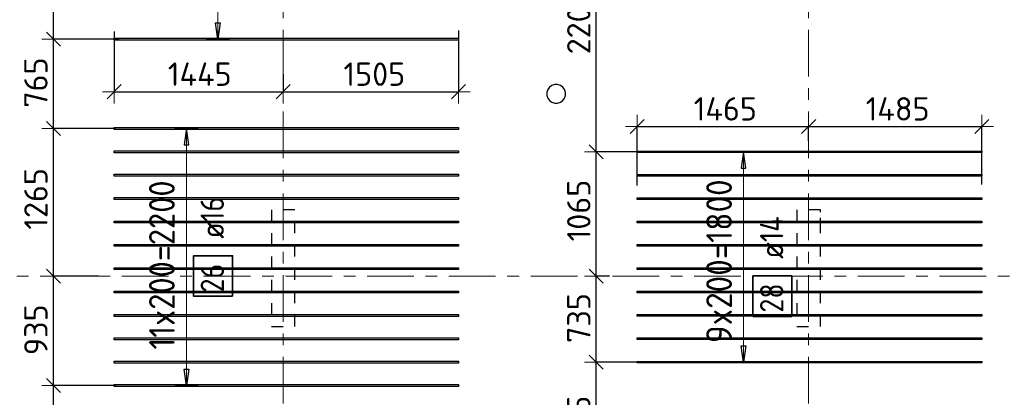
# Model space of a CAD drawing. Header units: metres. Extents: x -38 to 107, y -15 to 21.
# Tile 19 of 167: x 21.69 to 30.13, y 2.26 to 5.5. Entities that reach past the tile are written whole.
import ezdxf

# ---------------------------------------------------------------- set-up
doc = ezdxf.new("R2010")
doc.units = ezdxf.units.M
doc.header["$PDMODE"] = 65
for name, pattern in [('______11', [0.5, 0.4, -0.05, 0, -0.05]), ('______2', [0.0405, 0.03, -0.0105]), ('______5', [1.1, 0.8, -0.1, 0.1, -0.1])]:
    doc.linetypes.add(name, pattern=pattern)
for name, color, linetype, lineweight in [('XR$2$Осевая линия (1)', 7, '______5', 13), ('XR$4$Перекрытие (1)', 7, 'Continuous', 35), ('XR$4$Размерная линия (1)', 7, 'Continuous', 13)]:
    doc.layers.add(name, color=color, linetype=linetype, lineweight=lineweight)
doc.layers.add('XR$4$Арм.стержн.Доп. Арм верхн.зоны Х', color=7, linetype='Continuous', lineweight=35, true_color=0x8c8cff)
doc.layers.add('XR$6$Стена_ бетон несущ.', color=7, linetype='Continuous', lineweight=70, true_color=0xb4b496)
doc.styles.add('ISOCPEUR', font='txt')
doc.dimstyles.new('DIMSTYLE_3', dxfattribs={"dimtxt": 0.2, "dimasz": 0.2, "dimexe": 0, "dimexo": 0, "dimgap": 0.1, "dimtad": 2, "dimdec": 0, "dimlfac": 1000, "dimrnd": 5, "dimzin": 12, "dimdsep": 46, "dimtxsty": 'ISOCPEUR', "dimblk1": 'ALL_ML_STRICH', "dimblk2": 'ALL_ML_STRICH', "dimsah": 1, "dimcen": 0, "dimclrd": 7, "dimclre": 256, "dimclrt": 7, "dimadec": 0, "dimazin": 0, "dimtfac": 1, "dimtdec": 0, "dimtix": 1, "dimtmove": 2, "dimatfit": 3, "dimfxl": 0, "dimtzin": 0, "dimlwd": 0, "dimlwe": -3, "dimarcsym": 0})

# ---------------------------------------------------------------- blocks, each defined once
blk = doc.blocks.new('ALL_ML_STRICH')
at = {"color": 0, "linetype": 'ByBlock', "lineweight": -2}
for p, q in [((0, -0.5), (0, 0.5)), ((-1, 0), (0.5, 0)), ((-0.3, -0.3), (0.3, 0.3))]:
    blk.add_line(p, q, dxfattribs=at)
blk = doc.blocks.new('*D279')
at = {"layer": 'DEFPOINTS', "color": 7, "linetype": 'Continuous', "lineweight": 13, "transparency": 33554687}
for p in [(22.5029, 5.4154), (23.95, 5.0505), (22.5029, 4.8802)]:
    blk.add_point(p, dxfattribs=at)
at = {"layer": 'XR$4$Размерная линия (1)', "color": 9, "linetype": 'Continuous', "lineweight": -2, "true_color": 0xc7c7c7, "transparency": 33554687}
for p, q in [((22.5029, 5.3954), (22.5029, 4.8802)), ((23.95, 5.0305), (23.95, 4.8802))]:
    blk.add_line(p, q, dxfattribs=at)
at = {"layer": 'XR$4$Размерная линия (1)', "color": 7, "linetype": 'Continuous', "lineweight": -2, "transparency": 33554687}
blk.add_line((22.5029, 4.8802), (23.95, 4.8802), dxfattribs=at)
at = {"layer": 'XR$4$Размерная линия (1)', "color": 7, "linetype": 'Continuous', "lineweight": 13, "transparency": 33554687, "xscale": 0.2, "yscale": 0.2, "zscale": 0.2, "rotation": 180}
blk.add_blockref('ALL_ML_STRICH', (22.5029, 4.8802), dxfattribs=at)
at = {"layer": 'XR$4$Размерная линия (1)', "color": 7, "linetype": 'Continuous', "lineweight": 13, "transparency": 33554687, "xscale": 0.2, "yscale": 0.2, "zscale": 0.2}
blk.add_blockref('ALL_ML_STRICH', (23.95, 4.8802), dxfattribs=at)
at = {"layer": 'XR$4$Размерная линия (1)', "color": 7, "linetype": 'Continuous', "lineweight": 13, "transparency": 33554687, "insert": (23.2364, 5.0302), "char_height": 0.2, "width": 0.8, "attachment_point": 5, "style": 'ISOCPEUR'}
blk.add_mtext('\\A1;{1445}', dxfattribs=at)
blk = doc.blocks.new('*D280')
at = {"layer": 'DEFPOINTS', "color": 7, "linetype": 'Continuous', "lineweight": 13, "transparency": 33554687}
for p in [(25.4529, 5.4236), (23.95, 5.0505), (23.95, 4.8802)]:
    blk.add_point(p, dxfattribs=at)
at = {"layer": 'XR$4$Размерная линия (1)', "color": 9, "linetype": 'Continuous', "lineweight": -2, "true_color": 0xc7c7c7, "transparency": 33554687}
for p, q in [((25.4529, 5.4036), (25.4529, 4.8802)), ((23.95, 5.0305), (23.95, 4.8802))]:
    blk.add_line(p, q, dxfattribs=at)
at = {"layer": 'XR$4$Размерная линия (1)', "color": 7, "linetype": 'Continuous', "lineweight": -2, "transparency": 33554687}
blk.add_line((23.95, 4.8802), (25.4529, 4.8802), dxfattribs=at)
at = {"layer": 'XR$4$Размерная линия (1)', "color": 7, "linetype": 'Continuous', "lineweight": 13, "transparency": 33554687, "xscale": 0.2, "yscale": 0.2, "zscale": 0.2, "rotation": 180}
blk.add_blockref('ALL_ML_STRICH', (23.95, 4.8802), dxfattribs=at)
at = {"layer": 'XR$4$Размерная линия (1)', "color": 7, "linetype": 'Continuous', "lineweight": 13, "transparency": 33554687, "xscale": 0.2, "yscale": 0.2, "zscale": 0.2}
blk.add_blockref('ALL_ML_STRICH', (25.4529, 4.8802), dxfattribs=at)
at = {"layer": 'XR$4$Размерная линия (1)', "color": 7, "linetype": 'Continuous', "lineweight": 13, "transparency": 33554687, "insert": (24.7314, 5.0302), "char_height": 0.2, "width": 0.8, "attachment_point": 5, "style": 'ISOCPEUR'}
blk.add_mtext('\\A1;{1505}', dxfattribs=at)
blk = doc.blocks.new('*D417')
at = {"layer": 'DEFPOINTS', "color": 7, "linetype": 'Continuous', "lineweight": 13, "transparency": 33554687}
for p in [(26.9829, 4.5829), (28.45, 4.4797), (26.9829, 4.058)]:
    blk.add_point(p, dxfattribs=at)
at = {"layer": 'XR$4$Размерная линия (1)', "color": 9, "linetype": 'Continuous', "lineweight": -2, "true_color": 0xc7c7c7, "transparency": 33554687}
for p, q in [((26.9829, 4.078), (26.9829, 4.5829)), ((28.45, 4.4597), (28.45, 4.5829))]:
    blk.add_line(p, q, dxfattribs=at)
at = {"layer": 'XR$4$Размерная линия (1)', "color": 7, "linetype": 'Continuous', "lineweight": -2, "transparency": 33554687}
blk.add_line((26.9829, 4.5829), (28.45, 4.5829), dxfattribs=at)
at = {"layer": 'XR$4$Размерная линия (1)', "color": 7, "linetype": 'Continuous', "lineweight": 13, "transparency": 33554687, "xscale": 0.2, "yscale": 0.2, "zscale": 0.2, "rotation": 180}
blk.add_blockref('ALL_ML_STRICH', (26.9829, 4.5829), dxfattribs=at)
at = {"layer": 'XR$4$Размерная линия (1)', "color": 7, "linetype": 'Continuous', "lineweight": 13, "transparency": 33554687, "xscale": 0.2, "yscale": 0.2, "zscale": 0.2}
blk.add_blockref('ALL_ML_STRICH', (28.45, 4.5829), dxfattribs=at)
at = {"layer": 'XR$4$Размерная линия (1)', "color": 7, "linetype": 'Continuous', "lineweight": 13, "transparency": 33554687, "insert": (27.7364, 4.7329), "char_height": 0.2, "width": 0.8, "attachment_point": 5, "style": 'ISOCPEUR'}
blk.add_mtext('\\A1;{1465}', dxfattribs=at)
blk = doc.blocks.new('*D418')
at = {"layer": 'DEFPOINTS', "color": 7, "linetype": 'Continuous', "lineweight": 13, "transparency": 33554687}
for p in [(28.45, 4.5829), (28.45, 4.4797), (29.9329, 4.0661)]:
    blk.add_point(p, dxfattribs=at)
at = {"layer": 'XR$4$Размерная линия (1)', "color": 9, "linetype": 'Continuous', "lineweight": -2, "true_color": 0xc7c7c7, "transparency": 33554687}
for p, q in [((28.45, 4.4597), (28.45, 4.5829)), ((29.9329, 4.0861), (29.9329, 4.5829))]:
    blk.add_line(p, q, dxfattribs=at)
at = {"layer": 'XR$4$Размерная линия (1)', "color": 7, "linetype": 'Continuous', "lineweight": -2, "transparency": 33554687}
blk.add_line((28.45, 4.5829), (29.9329, 4.5829), dxfattribs=at)
at = {"layer": 'XR$4$Размерная линия (1)', "color": 7, "linetype": 'Continuous', "lineweight": 13, "transparency": 33554687, "xscale": 0.2, "yscale": 0.2, "zscale": 0.2, "rotation": 180}
blk.add_blockref('ALL_ML_STRICH', (28.45, 4.5829), dxfattribs=at)
at = {"layer": 'XR$4$Размерная линия (1)', "color": 7, "linetype": 'Continuous', "lineweight": 13, "transparency": 33554687, "xscale": 0.2, "yscale": 0.2, "zscale": 0.2}
blk.add_blockref('ALL_ML_STRICH', (29.9329, 4.5829), dxfattribs=at)
at = {"layer": 'XR$4$Размерная линия (1)', "color": 7, "linetype": 'Continuous', "lineweight": 13, "transparency": 33554687, "insert": (29.2114, 4.7329), "char_height": 0.2, "width": 0.8, "attachment_point": 5, "style": 'ISOCPEUR'}
blk.add_mtext('\\A1;{1485}', dxfattribs=at)
blk = doc.blocks.new('*D449')
at = {"layer": 'DEFPOINTS', "color": 7, "linetype": 'Continuous', "lineweight": 13, "transparency": 33554687}
for p in [(22.5345, 2.3652), (21.9837, 1.6001), (22.5317, 1.6001)]:
    blk.add_point(p, dxfattribs=at)
at = {"layer": 'XR$4$Размерная линия (1)', "color": 9, "linetype": 'Continuous', "lineweight": -2, "true_color": 0xc7c7c7, "transparency": 33554687}
for p, q in [((22.5145, 2.3652), (21.9837, 2.3652)), ((22.5117, 1.6001), (21.9837, 1.6001))]:
    blk.add_line(p, q, dxfattribs=at)
at = {"layer": 'XR$4$Размерная линия (1)', "color": 7, "linetype": 'Continuous', "lineweight": -2, "transparency": 33554687}
blk.add_line((21.9837, 1.6001), (21.9837, 2.3652), dxfattribs=at)
at = {"layer": 'XR$4$Размерная линия (1)', "color": 7, "linetype": 'Continuous', "lineweight": 13, "transparency": 33554687, "xscale": 0.2, "yscale": 0.2, "zscale": 0.2}
for p, rotation in [((21.9837, 2.3652), 90), ((21.9837, 1.6001), 270)]:
    blk.add_blockref('ALL_ML_STRICH', p, dxfattribs=dict(at, rotation=rotation))
at = {"layer": 'XR$4$Размерная линия (1)', "color": 7, "linetype": 'Continuous', "lineweight": 13, "transparency": 33554687, "insert": (21.8337, 1.9926), "char_height": 0.2, "width": 0.6, "attachment_point": 5, "rotation": 90, "style": 'ISOCPEUR'}
blk.add_mtext('\\A1;{765}', dxfattribs=at)
blk = doc.blocks.new('*D450')
at = {"layer": 'DEFPOINTS', "color": 7, "linetype": 'Continuous', "lineweight": 13, "transparency": 33554687}
for p in [(22.3907, 3.3), (21.9837, 2.3652), (22.5345, 2.3652)]:
    blk.add_point(p, dxfattribs=at)
at = {"layer": 'XR$4$Размерная линия (1)', "color": 9, "linetype": 'Continuous', "lineweight": -2, "true_color": 0xc7c7c7, "transparency": 33554687}
for p, q in [((22.3707, 3.3), (21.9837, 3.3)), ((22.5145, 2.3652), (21.9837, 2.3652))]:
    blk.add_line(p, q, dxfattribs=at)
at = {"layer": 'XR$4$Размерная линия (1)', "color": 7, "linetype": 'Continuous', "lineweight": -2, "transparency": 33554687}
blk.add_line((21.9837, 2.3652), (21.9837, 3.3), dxfattribs=at)
at = {"layer": 'XR$4$Размерная линия (1)', "color": 7, "linetype": 'Continuous', "lineweight": 13, "transparency": 33554687, "xscale": 0.2, "yscale": 0.2, "zscale": 0.2}
for p, rotation in [((21.9837, 3.3), 90), ((21.9837, 2.3652), 270)]:
    blk.add_blockref('ALL_ML_STRICH', p, dxfattribs=dict(at, rotation=rotation))
at = {"layer": 'XR$4$Размерная линия (1)', "color": 7, "linetype": 'Continuous', "lineweight": 13, "transparency": 33554687, "insert": (21.8337, 2.8426), "char_height": 0.2, "width": 0.6, "attachment_point": 5, "rotation": 90, "style": 'ISOCPEUR'}
blk.add_mtext('\\A1;{935}', dxfattribs=at)
blk = doc.blocks.new('*D451')
at = {"layer": 'DEFPOINTS', "color": 7, "linetype": 'Continuous', "lineweight": 13, "transparency": 33554687}
for p in [(22.5372, 4.5652), (21.9837, 3.3), (22.3907, 3.3)]:
    blk.add_point(p, dxfattribs=at)
at = {"layer": 'XR$4$Размерная линия (1)', "color": 9, "linetype": 'Continuous', "lineweight": -2, "true_color": 0xc7c7c7, "transparency": 33554687}
for p, q in [((22.5172, 4.5652), (21.9837, 4.5652)), ((22.3707, 3.3), (21.9837, 3.3))]:
    blk.add_line(p, q, dxfattribs=at)
at = {"layer": 'XR$4$Размерная линия (1)', "color": 7, "linetype": 'Continuous', "lineweight": -2, "transparency": 33554687}
blk.add_line((21.9837, 3.3), (21.9837, 4.5652), dxfattribs=at)
at = {"layer": 'XR$4$Размерная линия (1)', "color": 7, "linetype": 'Continuous', "lineweight": 13, "transparency": 33554687, "xscale": 0.2, "yscale": 0.2, "zscale": 0.2}
for p, rotation in [((21.9837, 4.5652), 90), ((21.9837, 3.3), 270)]:
    blk.add_blockref('ALL_ML_STRICH', p, dxfattribs=dict(at, rotation=rotation))
at = {"layer": 'XR$4$Размерная линия (1)', "color": 7, "linetype": 'Continuous', "lineweight": 13, "transparency": 33554687, "insert": (21.8337, 3.9626), "char_height": 0.2, "width": 0.8, "attachment_point": 5, "rotation": 90, "style": 'ISOCPEUR'}
blk.add_mtext('\\A1;{1265}', dxfattribs=at)
blk = doc.blocks.new('*D452')
at = {"layer": 'DEFPOINTS', "color": 7, "linetype": 'Continuous', "lineweight": 13, "transparency": 33554687}
for p in [(22.5656, 5.3302), (21.9837, 4.5652), (22.5372, 4.5652)]:
    blk.add_point(p, dxfattribs=at)
at = {"layer": 'XR$4$Размерная линия (1)', "color": 9, "linetype": 'Continuous', "lineweight": -2, "true_color": 0xc7c7c7, "transparency": 33554687}
for p, q in [((22.5456, 5.3302), (21.9837, 5.3302)), ((22.5172, 4.5652), (21.9837, 4.5652))]:
    blk.add_line(p, q, dxfattribs=at)
at = {"layer": 'XR$4$Размерная линия (1)', "color": 7, "linetype": 'Continuous', "lineweight": -2, "transparency": 33554687}
blk.add_line((21.9837, 4.5652), (21.9837, 5.3302), dxfattribs=at)
at = {"layer": 'XR$4$Размерная линия (1)', "color": 7, "linetype": 'Continuous', "lineweight": 13, "transparency": 33554687, "xscale": 0.2, "yscale": 0.2, "zscale": 0.2}
for p, rotation in [((21.9837, 5.3302), 90), ((21.9837, 4.5652), 270)]:
    blk.add_blockref('ALL_ML_STRICH', p, dxfattribs=dict(at, rotation=rotation))
at = {"layer": 'XR$4$Размерная линия (1)', "color": 7, "linetype": 'Continuous', "lineweight": 13, "transparency": 33554687, "insert": (21.8337, 4.9577), "char_height": 0.2, "width": 0.6, "attachment_point": 5, "rotation": 90, "style": 'ISOCPEUR'}
blk.add_mtext('\\A1;{765}', dxfattribs=at)
blk = doc.blocks.new('*D453')
at = {"layer": 'DEFPOINTS', "color": 7, "linetype": 'Continuous', "lineweight": 13, "transparency": 33554687}
for p in [(22.5656, 6.7302), (21.9837, 5.3302), (22.5656, 5.3302)]:
    blk.add_point(p, dxfattribs=at)
at = {"layer": 'XR$4$Размерная линия (1)', "color": 9, "linetype": 'Continuous', "lineweight": -2, "true_color": 0xc7c7c7, "transparency": 33554687}
for p, q in [((22.5456, 6.7302), (21.9837, 6.7302)), ((22.5456, 5.3302), (21.9837, 5.3302))]:
    blk.add_line(p, q, dxfattribs=at)
at = {"layer": 'XR$4$Размерная линия (1)', "color": 7, "linetype": 'Continuous', "lineweight": -2, "transparency": 33554687}
blk.add_line((21.9837, 5.3302), (21.9837, 6.7302), dxfattribs=at)
at = {"layer": 'XR$4$Размерная линия (1)', "color": 7, "linetype": 'Continuous', "lineweight": 13, "transparency": 33554687, "xscale": 0.2, "yscale": 0.2, "zscale": 0.2}
for p, rotation in [((21.9837, 6.7302), 90), ((21.9837, 5.3302), 270)]:
    blk.add_blockref('ALL_ML_STRICH', p, dxfattribs=dict(at, rotation=rotation))
at = {"layer": 'XR$4$Размерная линия (1)', "color": 7, "linetype": 'Continuous', "lineweight": 13, "transparency": 33554687, "insert": (21.8337, 6.0502), "char_height": 0.2, "width": 0.8, "attachment_point": 5, "rotation": 90, "style": 'ISOCPEUR'}
blk.add_mtext('\\A1;{1400}', dxfattribs=at)
blk = doc.blocks.new('*D462')
at = {"layer": 'DEFPOINTS', "color": 7, "linetype": 'Continuous', "lineweight": 13, "transparency": 33554687}
for p in [(27.0169, 2.5652), (26.6319, 1.4001), (27.026, 1.4001)]:
    blk.add_point(p, dxfattribs=at)
at = {"layer": 'XR$4$Размерная линия (1)', "color": 9, "linetype": 'Continuous', "lineweight": -2, "true_color": 0xc7c7c7, "transparency": 33554687}
for p, q in [((26.9969, 2.5652), (26.6319, 2.5652)), ((27.006, 1.4001), (26.6319, 1.4001))]:
    blk.add_line(p, q, dxfattribs=at)
at = {"layer": 'XR$4$Размерная линия (1)', "color": 7, "linetype": 'Continuous', "lineweight": -2, "transparency": 33554687}
blk.add_line((26.6319, 1.4001), (26.6319, 2.5652), dxfattribs=at)
at = {"layer": 'XR$4$Размерная линия (1)', "color": 7, "linetype": 'Continuous', "lineweight": 13, "transparency": 33554687, "xscale": 0.2, "yscale": 0.2, "zscale": 0.2}
for p, rotation in [((26.6319, 2.5652), 90), ((26.6319, 1.4001), 270)]:
    blk.add_blockref('ALL_ML_STRICH', p, dxfattribs=dict(at, rotation=rotation))
at = {"layer": 'XR$4$Размерная линия (1)', "color": 7, "linetype": 'Continuous', "lineweight": 13, "transparency": 33554687, "insert": (26.4819, 2.0326), "char_height": 0.2, "width": 0.8, "attachment_point": 5, "rotation": 90, "style": 'ISOCPEUR'}
blk.add_mtext('\\A1;{1165}', dxfattribs=at)
blk = doc.blocks.new('*D463')
at = {"layer": 'DEFPOINTS', "color": 7, "linetype": 'Continuous', "lineweight": 13, "transparency": 33554687}
for p in [(26.7651, 3.3), (26.6319, 2.5652), (27.0169, 2.5652)]:
    blk.add_point(p, dxfattribs=at)
at = {"layer": 'XR$4$Размерная линия (1)', "color": 9, "linetype": 'Continuous', "lineweight": -2, "true_color": 0xc7c7c7, "transparency": 33554687}
for p, q in [((26.7451, 3.3), (26.6319, 3.3)), ((26.9969, 2.5652), (26.6319, 2.5652))]:
    blk.add_line(p, q, dxfattribs=at)
at = {"layer": 'XR$4$Размерная линия (1)', "color": 7, "linetype": 'Continuous', "lineweight": -2, "transparency": 33554687}
blk.add_line((26.6319, 2.5652), (26.6319, 3.3), dxfattribs=at)
at = {"layer": 'XR$4$Размерная линия (1)', "color": 7, "linetype": 'Continuous', "lineweight": 13, "transparency": 33554687, "xscale": 0.2, "yscale": 0.2, "zscale": 0.2}
for p, rotation in [((26.6319, 3.3), 90), ((26.6319, 2.5652), 270)]:
    blk.add_blockref('ALL_ML_STRICH', p, dxfattribs=dict(at, rotation=rotation))
at = {"layer": 'XR$4$Размерная линия (1)', "color": 7, "linetype": 'Continuous', "lineweight": 13, "transparency": 33554687, "insert": (26.4819, 2.9426), "char_height": 0.2, "width": 0.6, "attachment_point": 5, "rotation": 90, "style": 'ISOCPEUR'}
blk.add_mtext('\\A1;{735}', dxfattribs=at)
blk = doc.blocks.new('*D464')
at = {"layer": 'DEFPOINTS', "color": 7, "linetype": 'Continuous', "lineweight": 13, "transparency": 33554687}
for p in [(27.0173, 4.3652), (26.6319, 3.3), (26.7651, 3.3)]:
    blk.add_point(p, dxfattribs=at)
at = {"layer": 'XR$4$Размерная линия (1)', "color": 9, "linetype": 'Continuous', "lineweight": -2, "true_color": 0xc7c7c7, "transparency": 33554687}
for p, q in [((26.9973, 4.3652), (26.6319, 4.3652)), ((26.7451, 3.3), (26.6319, 3.3))]:
    blk.add_line(p, q, dxfattribs=at)
at = {"layer": 'XR$4$Размерная линия (1)', "color": 7, "linetype": 'Continuous', "lineweight": -2, "transparency": 33554687}
blk.add_line((26.6319, 3.3), (26.6319, 4.3652), dxfattribs=at)
at = {"layer": 'XR$4$Размерная линия (1)', "color": 7, "linetype": 'Continuous', "lineweight": 13, "transparency": 33554687, "xscale": 0.2, "yscale": 0.2, "zscale": 0.2}
for p, rotation in [((26.6319, 4.3652), 90), ((26.6319, 3.3), 270)]:
    blk.add_blockref('ALL_ML_STRICH', p, dxfattribs=dict(at, rotation=rotation))
at = {"layer": 'XR$4$Размерная линия (1)', "color": 7, "linetype": 'Continuous', "lineweight": 13, "transparency": 33554687, "insert": (26.4819, 3.8626), "char_height": 0.2, "width": 0.8, "attachment_point": 5, "rotation": 90, "style": 'ISOCPEUR'}
blk.add_mtext('\\A1;{1065}', dxfattribs=at)
blk = doc.blocks.new('*D465')
at = {"layer": 'DEFPOINTS', "color": 7, "linetype": 'Continuous', "lineweight": 13, "transparency": 33554687}
for p in [(27.0179, 6.5702), (26.6319, 4.3652), (27.0173, 4.3652)]:
    blk.add_point(p, dxfattribs=at)
at = {"layer": 'XR$4$Размерная линия (1)', "color": 9, "linetype": 'Continuous', "lineweight": -2, "true_color": 0xc7c7c7, "transparency": 33554687}
for p, q in [((26.9979, 6.5702), (26.6319, 6.5702)), ((26.9973, 4.3652), (26.6319, 4.3652))]:
    blk.add_line(p, q, dxfattribs=at)
at = {"layer": 'XR$4$Размерная линия (1)', "color": 7, "linetype": 'Continuous', "lineweight": -2, "transparency": 33554687}
blk.add_line((26.6319, 4.3652), (26.6319, 6.5702), dxfattribs=at)
at = {"layer": 'XR$4$Размерная линия (1)', "color": 7, "linetype": 'Continuous', "lineweight": 13, "transparency": 33554687, "xscale": 0.2, "yscale": 0.2, "zscale": 0.2}
for p, rotation in [((26.6319, 6.5702), 90), ((26.6319, 4.3652), 270)]:
    blk.add_blockref('ALL_ML_STRICH', p, dxfattribs=dict(at, rotation=rotation))
at = {"layer": 'XR$4$Размерная линия (1)', "color": 7, "linetype": 'Continuous', "lineweight": 13, "transparency": 33554687, "insert": (26.4819, 5.4777), "char_height": 0.2, "width": 0.8, "attachment_point": 5, "rotation": 90, "style": 'ISOCPEUR'}
blk.add_mtext('\\A1;{2205}', dxfattribs=at)

msp = doc.modelspace()

# ---------------------------------------------------------------- linework, layer by layer
at = {"layer": 'XR$2$Осевая линия (1)', "color": 253, "linetype": '______11', "lineweight": 13, "true_color": 0xa0a0a0, "transparency": 33554687}
for p, q in [((28.45, -3.39), (28.45, 8.92)), ((23.95, -3.39), (23.95, 8.13)), ((-2.63, 3.3), (62.6, 3.3))]:
    msp.add_line(p, q, dxfattribs=at)
at = {"layer": 'XR$4$Арм.стержн.Доп. Арм верхн.зоны Х', "color": 7, "linetype": 'Continuous', "lineweight": 13, "transparency": 33554687}
for p, q in [((23.3911, 5.3302), (23.3911, 6.7302)), ((23.3911, 5.3302), (23.3911, 5.3302)), ((23.1225, 4.5652), (23.1225, 4.5652)), ((23.1225, 2.3652), (23.1225, 4.5652)), ((27.8933, 4.3652), (27.8933, 4.3652)), ((27.8933, 2.5652), (27.8933, 4.3652)), ((27.8933, 2.5652), (27.8933, 2.5652)), ((23.1225, 2.3652), (23.1225, 2.3652))]:
    msp.add_line(p, q, dxfattribs=at)
at = {"layer": 'XR$4$Арм.стержн.Доп. Арм верхн.зоны Х', "color": 7, "linetype": 'Continuous', "lineweight": 25, "transparency": 33554687}
for p, q in [((23.3911, 5.3302), (23.3711, 5.4702)), ((23.3711, 5.4702), (23.4111, 5.4702)), ((23.4111, 5.4702), (23.3911, 5.3302)), ((23.1225, 4.5652), (23.1025, 4.4252)), ((23.1425, 4.4252), (23.1225, 4.5652)), ((23.1025, 4.4252), (23.1425, 4.4252)), ((27.8933, 4.3652), (27.8733, 4.2252)), ((27.9133, 4.2252), (27.8933, 4.3652)), ((27.8733, 4.2252), (27.9133, 4.2252)), ((27.8933, 2.5652), (27.8733, 2.7052)), ((27.8733, 2.7052), (27.9133, 2.7052)), ((27.9133, 2.7052), (27.8933, 2.5652)), ((23.1225, 2.3652), (23.1025, 2.5052)), ((23.1025, 2.5052), (23.1425, 2.5052)), ((23.1425, 2.5052), (23.1225, 2.3652))]:
    msp.add_line(p, q, dxfattribs=at)
at = {"layer": 'XR$4$Арм.стержн.Доп. Арм верхн.зоны Х', "color": 253, "linetype": 'Continuous', "lineweight": -3, "true_color": 0xa0a0a0, "transparency": 33554687}
for p, q in [((23.3911, 5.3302), (23.2911, 5.3302)), ((23.3911, 5.3302), (23.4911, 5.3302)), ((23.1225, 4.5652), (23.0225, 4.5652)), ((23.1225, 4.5652), (23.2225, 4.5652)), ((27.8933, 4.3652), (27.7933, 4.3652)), ((27.8933, 4.3652), (27.9933, 4.3652)), ((27.8933, 2.5652), (27.7933, 2.5652)), ((27.8933, 2.5652), (27.9933, 2.5652)), ((23.1225, 2.3652), (23.0225, 2.3652)), ((23.1225, 2.3652), (23.2225, 2.3652))]:
    msp.add_line(p, q, dxfattribs=at)
at = {"layer": 'XR$4$Арм.стержн.Доп. Арм верхн.зоны Х', "color": 7, "linetype": 'Continuous', "lineweight": 25, "transparency": 33554687}
for points in [[(25.4529, 5.3222), (22.5029, 5.3222), (22.5029, 5.3382), (25.4529, 5.3382), (25.4529, 5.3222)], [(25.4529, 4.5572), (22.5029, 4.5572), (22.5029, 4.5732), (25.4529, 4.5732), (25.4529, 4.5572)], [(25.4529, 4.3572), (22.5029, 4.3572), (22.5029, 4.3732), (25.4529, 4.3732), (25.4529, 4.3572)], [(29.9329, 4.3582), (26.9829, 4.3582), (26.9829, 4.3722), (29.9329, 4.3722), (29.9329, 4.3582)], [(25.4529, 4.1572), (22.5029, 4.1572), (22.5029, 4.1732), (25.4529, 4.1732), (25.4529, 4.1572)], [(29.9329, 4.1582), (26.9829, 4.1582), (26.9829, 4.1722), (29.9329, 4.1722), (29.9329, 4.1582)], [(25.4529, 3.9572), (22.5029, 3.9572), (22.5029, 3.9732), (25.4529, 3.9732), (25.4529, 3.9572)], [(29.9329, 3.9582), (26.9829, 3.9582), (26.9829, 3.9722), (29.9329, 3.9722), (29.9329, 3.9582)], [(25.4529, 3.7572), (22.5029, 3.7572), (22.5029, 3.7732), (25.4529, 3.7732), (25.4529, 3.7572)], [(29.9329, 3.7582), (26.9829, 3.7582), (26.9829, 3.7722), (29.9329, 3.7722), (29.9329, 3.7582)], [(25.4529, 3.5572), (22.5029, 3.5572), (22.5029, 3.5732), (25.4529, 3.5732), (25.4529, 3.5572)], [(29.9329, 3.5582), (26.9829, 3.5582), (26.9829, 3.5722), (29.9329, 3.5722), (29.9329, 3.5582)], [(25.4529, 3.3572), (22.5029, 3.3572), (22.5029, 3.3732), (25.4529, 3.3732), (25.4529, 3.3572)], [(29.9329, 3.3582), (26.9829, 3.3582), (26.9829, 3.3722), (29.9329, 3.3722), (29.9329, 3.3582)], [(25.4529, 3.1572), (22.5029, 3.1572), (22.5029, 3.1732), (25.4529, 3.1732), (25.4529, 3.1572)], [(29.9329, 3.1582), (26.9829, 3.1582), (26.9829, 3.1722), (29.9329, 3.1722), (29.9329, 3.1582)], [(25.4529, 2.9572), (22.5029, 2.9572), (22.5029, 2.9732), (25.4529, 2.9732), (25.4529, 2.9572)], [(29.9329, 2.9582), (26.9829, 2.9582), (26.9829, 2.9722), (29.9329, 2.9722), (29.9329, 2.9582)], [(25.4529, 2.7572), (22.5029, 2.7572), (22.5029, 2.7732), (25.4529, 2.7732), (25.4529, 2.7572)], [(29.9329, 2.7582), (26.9829, 2.7582), (26.9829, 2.7722), (29.9329, 2.7722), (29.9329, 2.7582)], [(25.4529, 2.5572), (22.5029, 2.5572), (22.5029, 2.5732), (25.4529, 2.5732), (25.4529, 2.5572)], [(29.9329, 2.5582), (26.9829, 2.5582), (26.9829, 2.5722), (29.9329, 2.5722), (29.9329, 2.5582)], [(25.4529, 2.3572), (22.5029, 2.3572), (22.5029, 2.3732), (25.4529, 2.3732), (25.4529, 2.3572)]]:
    msp.add_lwpolyline(points, dxfattribs=at)
at = {"layer": 'XR$4$Арм.стержн.Доп. Арм верхн.зоны Х', "color": 7, "linetype": 'Continuous', "lineweight": 35, "transparency": 33554687}
for points in [[(23.5172, 3.1288), (23.5172, 3.4754), (23.1839, 3.4754), (23.1839, 3.1288), (23.5172, 3.1288)], [(28.3066, 2.9562), (28.3066, 3.3029), (27.9733, 3.3029), (27.9733, 2.9562), (28.3066, 2.9562)]]:
    msp.add_lwpolyline(points, dxfattribs=at)
at = {"layer": 'XR$4$Перекрытие (1)', "color": 7, "linetype": 'Continuous', "lineweight": 25, "transparency": 33554687}
for p, q in [((26.2162, 4.8976), (26.2084, 4.8736)), ((26.231, 4.918), (26.2162, 4.8976)), ((26.2514, 4.9328), (26.231, 4.918)), ((26.2754, 4.9406), (26.2514, 4.9328)), ((26.3006, 4.9406), (26.2754, 4.9406)), ((26.3246, 4.9328), (26.3006, 4.9406)), ((26.3451, 4.918), (26.3246, 4.9328)), ((26.3599, 4.8976), (26.3451, 4.918)), ((26.3677, 4.8736), (26.3599, 4.8976)), ((26.2084, 4.8736), (26.2084, 4.8483)), ((26.2084, 4.8483), (26.2162, 4.8243)), ((26.2162, 4.8243), (26.231, 4.8039)), ((26.3451, 4.8039), (26.3599, 4.8243)), ((26.3599, 4.8243), (26.3677, 4.8483)), ((26.3677, 4.8483), (26.3677, 4.8736)), ((26.231, 4.8039), (26.2514, 4.7891)), ((26.2514, 4.7891), (26.2754, 4.7813)), ((26.2754, 4.7813), (26.3006, 4.7813)), ((26.3006, 4.7813), (26.3246, 4.7891)), ((26.3246, 4.7891), (26.3451, 4.8039))]:
    msp.add_line(p, q, dxfattribs=at)
at = {"layer": 'XR$6$Стена_ бетон несущ.', "color": 253, "linetype": '______2', "lineweight": -3, "true_color": 0xa0a0a0, "transparency": 33554687}
for p, q in [((24.05, 3.87), (23.85, 3.87)), ((23.85, 3.87), (23.85, 2.87)), ((24.05, 2.87), (24.05, 3.87)), ((28.55, 3.87), (28.35, 3.87)), ((28.35, 3.87), (28.35, 2.87)), ((28.55, 3.85), (28.55, 3.87)), ((28.55, 3.7), (28.55, 3.85)), ((28.55, 2.87), (28.55, 3.7)), ((23.85, 2.87), (24.05, 2.87)), ((28.35, 2.87), (28.55, 2.87))]:
    msp.add_line(p, q, dxfattribs=at)

# ---------------------------------------------------------------- texts
at = {"layer": 'XR$4$Арм.стержн.Доп. Арм верхн.зоны Х', "color": 7, "linetype": 'Continuous', "lineweight": 13, "transparency": 33554687, "char_height": 0.22, "attachment_point": 7, "rotation": 90, "style": 'ISOCPEUR'}
for s, insert, width in [('\\W0.92;11x200=2200', (23.0225, 2.6732), 1.706474), ('\\W0.94;9x200=1800', (27.7933, 2.7282), 1.59871)]:
    msp.add_mtext(s, dxfattribs=dict(at, insert=insert, width=width))
at = {"layer": 'XR$4$Арм.стержн.Доп. Арм верхн.зоны Х', "color": 7, "linetype": 'Continuous', "lineweight": 25, "transparency": 33554687, "char_height": 0.2, "attachment_point": 7, "rotation": 90, "style": 'ISOCPEUR'}
for s, insert, width in [('\\W0.89; ø16 ', (23.4439, 3.5088), 0.749105), ('\\W0.89; ø14 ', (28.2333, 3.3362), 0.769432), ('\\W0.87;26', (23.4439, 3.1621), 0.367208), ('\\W0.87;28', (28.2333, 2.9895), 0.367208)]:
    msp.add_mtext(s, dxfattribs=dict(at, insert=insert, width=width))

# ---------------------------------------------------------------- dimensions: what is measured, and where the dimension line sits
at = {"layer": 'XR$4$Размерная линия (1)', "color": 7, "linetype": 'Continuous', "lineweight": 13, "transparency": 33554687}
for base, p1, p2, picture, middle in [((21.9837, 6.7302), (22.5456, 5.3302), (22.5456, 6.7302), '*D453', (21.8337, 6.0502)), ((26.6319, 6.5702), (26.9973, 4.3652), (26.9979, 6.5702), '*D465', (26.4819, 5.4777)), ((21.9837, 5.3302), (22.5172, 4.5652), (22.5456, 5.3302), '*D452', (21.8337, 4.9577)), ((21.9837, 4.5652), (22.3707, 3.3), (22.5172, 4.5652), '*D451', (21.8337, 3.9626)), ((26.6319, 4.3652), (26.7451, 3.3), (26.9973, 4.3652), '*D464', (26.4819, 3.8626)), ((21.9837, 3.3), (22.5145, 2.3652), (22.3707, 3.3), '*D450', (21.8337, 2.8426)), ((26.6319, 3.3), (26.9969, 2.5652), (26.7451, 3.3), '*D463', (26.4819, 2.9426)), ((26.6319, 2.5652), (27.006, 1.4001), (26.9969, 2.5652), '*D462', (26.4819, 2.0326)), ((21.9837, 2.3652), (22.5117, 1.6001), (22.5145, 2.3652), '*D449', (21.8337, 1.9926))]:
    dim = msp.add_linear_dim(base=base, p1=p1, p2=p2, angle=90, dimstyle='DIMSTYLE_3', override={"dimpost": '<>', "dimclrd": 7, "dimclre": 9, "dimclrt": 7, "dimlwd": 0, "dimlwe": 65533}, dxfattribs=at)
    dim.commit()
    dim.dimension.update_dxf_attribs({"geometry": picture, "text_midpoint": middle, "dimtype": 160})
for base, p1, p2, picture, middle in [((23.95, 4.8802), (22.5029, 5.3954), (23.95, 5.0305), '*D279', (23.2364, 5.0302)), ((25.4529, 4.8802), (23.95, 5.0305), (25.4529, 5.4036), '*D280', (24.7314, 5.0302)), ((28.45, 4.5829), (26.9829, 4.078), (28.45, 4.4597), '*D417', (27.7364, 4.7329)), ((29.9329, 4.5829), (28.45, 4.4597), (29.9329, 4.0861), '*D418', (29.2114, 4.7329))]:
    dim = msp.add_linear_dim(base=base, p1=p1, p2=p2, dimstyle='DIMSTYLE_3', override={"dimpost": '<>', "dimclrd": 7, "dimclre": 9, "dimclrt": 7, "dimlwd": 0, "dimlwe": 65533}, dxfattribs=at)
    dim.commit()
    dim.dimension.update_dxf_attribs({"geometry": picture, "text_midpoint": middle, "dimtype": 160})

doc.saveas('drawing.dxf')
